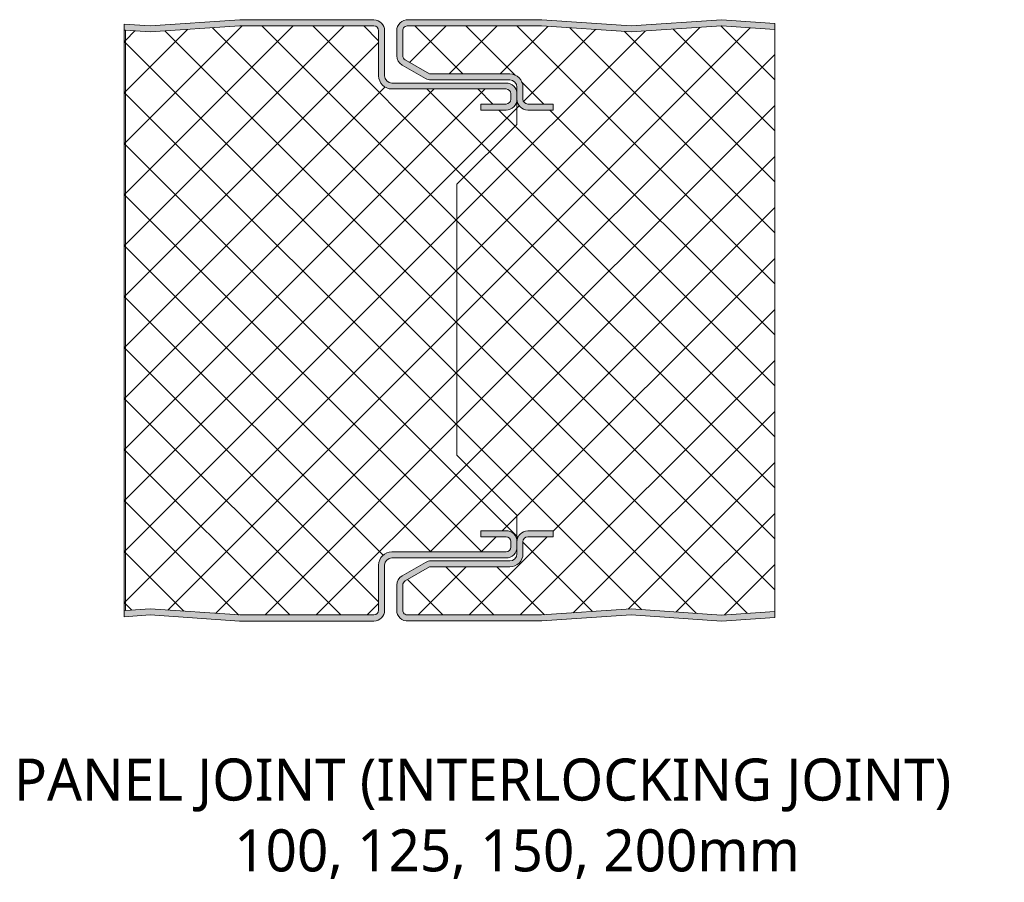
# Model space of a CAD drawing. Header units: millimetres. Extents: x 196 to 3485, y -270 to 1649.
# Tile 10 of 11: x 1798 to 1961, y -247 to -103. Entities that reach past the tile are written whole.
import ezdxf

# ---------------------------------------------------------------- set-up
doc = ezdxf.new("R2010")
doc.units = ezdxf.units.MM
doc.layers.add('A-DETL-GENF', color=92, linetype='Continuous', lineweight=13)
doc.layers.add('G-ANNO-TEXT', color=231, linetype='Continuous', lineweight=9)
doc.styles.add('Yu Gothic_2', font='Yu Gothic.ttf', dxfattribs={"height": 7})
pattern_1 = [(45, (-446.326, 203.047), (-4.24264, 4.24264), []), (135, (-446.326, 203.047), (-4.24264, -4.24264), [])]

# ---------------------------------------------------------------- blocks, each defined once
blk = doc.blocks.new('CR 1100 - SATINLINE - SATINLINE - CR 1100 100mm - JOINT - SATINLINE - SATINLINE-4331292-15 PANEL SIZE AND PROFILE Copy 1 Copy 1 Copy 1 Copy 1 Copy 1 Copy 2 Copy 1 Copy 1 Copy 1 Copy 3')
at = {"layer": 'A-DETL-GENF'}
h = blk.add_hatch(color=256, dxfattribs=at)
h.paths.add_polyline_path([(19.2, -0.01), (41.55, -0.01), (42.01, 0.06), (42.45, 0.24), (42.82, 0.52), (43.11, 0.89), (43.29, 1.33), (43.35, 1.8), (43.35, 9.29), (43.39, 9.61), (43.51, 9.89), (43.7, 10.14), (43.95, 10.33), (44.24, 10.45), (44.55, 10.49), (63.55, 10.49), (64.01, 10.56), (64.45, 10.74), (64.82, 11.02), (65.11, 11.39), (65.29, 11.87), (65.35, 12.29), (65.35, 13.2), (65.28, 13.66), (65.13, 14.04), (64.94, 14.32), (64.75, 14.52), (64.4, 14.77), (63.95, 14.94), (63.55, 14.99), (59.35, 14.99), (59.35, 14), (63.55, 14), (63.75, 13.97), (63.95, 13.89), (64.11, 13.76), (64.24, 13.59), (64.32, 13.4), (64.35, 13.19), (64.35, 12.29), (64.32, 12.09), (64.22, 11.87), (64.11, 11.73), (63.95, 11.6), (63.75, 11.52), (63.55, 11.49), (44.53, 11.49), (43.98, 11.42), (43.45, 11.2), (42.98, 10.83), (42.62, 10.35), (42.42, 9.86), (42.35, 9.29), (42.35, 1.79), (42.32, 1.59), (42.24, 1.39), (42.11, 1.23), (41.94, 1.1), (41.75, 1.02), (41.54, 0.99), (19.23, 1), (4.34, 2), (0, 1.71), (0, 0.71), (4.38, 1), (17.99, 0.08)])
h.paths.add_polyline_path([(59.35, 85), (63.55, 85), (64.01, 85.06), (64.45, 85.24), (64.82, 85.52), (65.11, 85.9), (65.29, 86.33), (65.35, 86.8), (65.35, 87.69), (65.29, 88.16), (65.11, 88.59), (64.82, 88.97), (64.45, 89.25), (64.01, 89.43), (63.55, 89.49), (44.55, 89.49), (44.24, 89.54), (43.95, 89.66), (43.7, 89.85), (43.51, 90.09), (43.39, 90.38), (43.35, 90.69), (43.35, 98.2), (43.29, 98.66), (43.11, 99.09), (42.82, 99.47), (42.45, 99.75), (42.01, 99.93), (41.45, 99.99), (19.24, 99.99), (4.28, 99), (0, 99.28), (0, 98.28), (4.34, 97.99), (19.24, 99), (41.55, 99), (41.75, 98.97), (41.95, 98.89), (42.11, 98.76), (42.24, 98.59), (42.32, 98.4), (42.35, 98.19), (42.35, 90.69), (42.42, 90.13), (42.64, 89.59), (42.99, 89.14), (43.45, 88.79), (43.98, 88.57), (44.55, 88.5), (63.55, 88.5), (63.75, 88.47), (63.95, 88.39), (64.11, 88.26), (64.24, 88.09), (64.32, 87.9), (64.35, 87.69), (64.35, 86.79), (64.32, 86.59), (64.24, 86.39), (64.11, 86.23), (63.94, 86.1), (63.75, 86.02), (63.54, 85.99), (59.35, 85.99)])
h = blk.add_hatch(color=256, dxfattribs=at)
h.paths.add_polyline_path([(99.35, -0.01), (108.22, 0.59), (108.22, 1.59), (99.35, 0.99), (84.35, 2), (69.45, 1), (47.04, 1), (46.86, 1.05), (46.69, 1.14), (46.55, 1.27), (46.44, 1.43), (46.37, 1.61), (46.35, 1.8), (46.35, 5.96), (46.37, 6.16), (46.45, 6.36), (46.58, 6.52), (46.75, 6.65), (50.81, 8.99), (64.15, 8.99), (64.72, 9.07), (65.25, 9.29), (65.7, 9.64), (66.05, 10.09), (66.27, 10.63), (66.35, 11.19), (66.35, 13.19), (66.37, 13.4), (66.45, 13.59), (66.58, 13.76), (66.75, 13.89), (66.94, 13.97), (67.15, 13.99), (71.35, 13.99), (71.35, 14.99), (67.15, 14.99), (66.68, 14.93), (66.25, 14.75), (65.87, 14.47), (65.59, 14.09), (65.4, 13.59), (65.35, 13.19), (65.35, 11.19), (65.31, 10.88), (65.19, 10.59), (65, 10.35), (64.75, 10.16), (64.46, 10.04), (64.15, 9.99), (51.03, 9.99), (50.56, 9.93), (50.13, 9.75), (46.25, 7.51), (45.87, 7.23), (45.59, 6.86), (45.41, 6.42), (45.35, 5.96), (45.35, 1.8), (45.4, 1.38), (45.54, 0.98), (45.78, 0.63), (46.08, 0.34), (46.45, 0.14), (46.86, 0.02), (47.28, 0), (69.49, 0), (84.35, 1)])
h.paths.add_polyline_path([(71.35, 85), (71.35, 86), (67.15, 86), (66.94, 86.02), (66.75, 86.1), (66.58, 86.23), (66.45, 86.4), (66.37, 86.59), (66.35, 86.8), (66.35, 88.8), (66.26, 89.4), (66.05, 89.9), (65.7, 90.35), (65.25, 90.7), (64.72, 90.92), (64.15, 91), (50.81, 91), (46.75, 93.34), (46.58, 93.47), (46.45, 93.64), (46.37, 93.83), (46.35, 94.04), (46.37, 98.39), (46.44, 98.56), (46.55, 98.72), (46.69, 98.85), (46.86, 98.94), (47.04, 98.99), (47.23, 98.99), (69.45, 98.99), (84.35, 97.99), (99.35, 99), (108.22, 98.4), (108.22, 99.4), (99.35, 100), (84.35, 98.99), (69.49, 99.99), (46.86, 99.97), (46.45, 99.86), (46.08, 99.65), (45.78, 99.36), (45.54, 99.01), (45.4, 98.61), (45.35, 98.2), (45.35, 94.04), (45.41, 93.57), (45.59, 93.14), (45.87, 92.76), (46.31, 92.44), (50.13, 90.24), (50.56, 90.06), (51.03, 90), (64.15, 90), (64.46, 89.96), (64.75, 89.84), (65, 89.64), (65.19, 89.4), (65.31, 89.11), (65.35, 88.8), (65.35, 86.79), (65.41, 86.33), (65.6, 85.88), (65.87, 85.52), (66.25, 85.24), (66.68, 85.06), (67.15, 85), (69.01, 85)])
h = blk.add_hatch(dxfattribs=at)
h.set_pattern_fill('FP_8', color=256, style=0, pattern_type=2)
h.set_pattern_definition(pattern_1)
h.paths.add_polyline_path([(41.55, 0.99), (41.55, 1), (41.76, 1.02), (41.95, 1.1), (42.11, 1.23), (42.24, 1.4), (42.32, 1.59), (42.32, 1.59), (42.19, 1.33), (42.11, 1.23), (41.94, 1.1), (41.75, 1.02), (41.55, 1), (19.2, 1), (4.33, 2), (0.25, 1.73), (0.24, 98.26), (0, 98.26), (0, 1.71), (4.51, 1.99), (19.24, 0.99), (41.55, 0.99)])
h.paths.add_polyline_path([(42.35, 9.29), (42.43, 9.89), (42.64, 10.4), (42.99, 10.85), (43.45, 11.2), (43.98, 11.42), (44.55, 11.49), (63.55, 11.5), (63.76, 11.52), (64.01, 11.65), (64.11, 11.73), (64.24, 11.9), (64.32, 12.09), (64.32, 12.09), (64.19, 11.83), (64.11, 11.73), (63.95, 11.6), (63.75, 11.52), (63.55, 11.5), (44.54, 11.49), (43.95, 11.41), (43.44, 11.2), (42.99, 10.85), (42.62, 10.35), (42.42, 9.86), (42.35, 9.3)])
h.paths.add_polyline_path([(65.04, 14.18), (64.95, 14.32), (64.95, 14.29)])
h.paths.add_polyline_path([(64.75, 14.52), (64.67, 14.6), (64.67, 14.58)])
h.paths.add_polyline_path([(64.4, 14.77), (64.33, 14.82), (64.33, 14.8)])
h.paths.add_polyline_path([(63.99, 14.94), (63.95, 14.95), (63.54, 15), (63.55, 14.99), (63.95, 14.94)])
h.paths.add_polyline_path([(63.54, 85.99), (63.55, 86), (63.55, 86), (61.44, 85.99)])
h.paths.add_polyline_path([(64.32, 86.6), (64.32, 86.6), (64.35, 86.79)])
h = blk.add_hatch(dxfattribs=at)
h.set_pattern_fill('FP_8', color=256, style=0, pattern_type=2)
h.set_pattern_definition(pattern_1)
h.paths.add_polyline_path([(41.55, 1), (41.75, 1.02), (41.95, 1.1), (42.11, 1.23), (42.24, 1.4), (42.32, 1.59), (42.35, 1.8), (42.35, 9.3), (42.42, 9.86), (42.64, 10.4), (42.99, 10.85), (43.45, 11.2), (43.98, 11.42), (44.55, 11.5), (63.55, 11.5), (63.75, 11.52), (63.95, 11.6), (64.11, 11.73), (64.24, 11.9), (64.32, 12.09), (64.35, 12.3), (64.35, 13.2), (64.32, 13.4), (64.24, 13.6), (64.11, 13.76), (63.95, 13.89), (63.75, 13.97), (63.55, 14), (59.35, 14), (59.35, 15), (63.55, 15), (63.95, 14.95), (64.33, 14.82), (64.67, 14.6), (64.95, 14.32), (65.17, 13.98), (65.3, 13.59), (65.35, 13.19), (65.35, 17.59), (55.34, 27.6), (55.34, 72.67), (65.35, 82.59), (65.35, 86.8), (65.29, 86.33), (65.09, 85.88), (64.82, 85.52), (64.45, 85.24), (64.01, 85.06), (63.55, 85), (59.35, 85), (59.35, 86), (63.55, 86), (63.75, 86.02), (63.95, 86.1), (64.11, 86.23), (64.24, 86.4), (64.32, 86.59), (64.35, 86.8), (64.35, 87.7), (64.32, 87.9), (64.24, 88.1), (64.11, 88.26), (63.95, 88.39), (63.75, 88.47), (63.55, 88.5), (44.55, 88.5), (43.98, 88.57), (43.45, 88.79), (42.99, 89.14), (42.64, 89.6), (42.42, 90.13), (42.35, 90.7), (42.35, 98.2), (42.32, 98.4), (42.24, 98.6), (42.11, 98.76), (41.95, 98.89), (41.75, 98.97), (41.55, 99), (19.24, 99), (4.34, 97.99), (0.25, 98.26), (0.25, 1.73), (4.34, 2), (19.24, 1), (38.74, 1)])
h = blk.add_hatch(dxfattribs=at)
h.set_pattern_fill('FP_8', color=256, style=0, pattern_type=2)
h.set_pattern_definition(pattern_1)
h.paths.add_polyline_path([(99.35, 0.99), (108.22, 1.59), (108.22, 98.4), (99.24, 98.99), (84.35, 97.99), (69.45, 98.99), (47.04, 98.99), (46.86, 98.94), (46.69, 98.85), (46.55, 98.72), (46.44, 98.56), (46.37, 98.39), (46.35, 98.2), (46.35, 94.04), (46.37, 93.83), (46.45, 93.64), (46.58, 93.47), (46.75, 93.34), (50.81, 91), (64.15, 91), (64.75, 90.91), (65.25, 90.7), (65.7, 90.35), (66.05, 89.9), (66.27, 89.37), (66.35, 88.8), (66.35, 86.8), (66.37, 86.59), (66.5, 86.33), (66.58, 86.23), (66.75, 86.1), (66.94, 86.02), (67.15, 86), (71.35, 86), (71.35, 85), (67.15, 85), (66.68, 85.06), (66.25, 85.24), (65.87, 85.52), (65.59, 85.9), (65.4, 86.4), (65.35, 86.79), (65.35, 82.59), (55.34, 72.67), (55.34, 27.6), (65.35, 17.59), (65.35, 13.19), (65.41, 13.66), (65.59, 14.09), (65.87, 14.47), (66.25, 14.75), (66.68, 14.93), (67.15, 14.99), (71.35, 14.99), (71.35, 13.99), (67.15, 13.99), (66.94, 13.97), (66.75, 13.89), (66.58, 13.76), (66.45, 13.59), (66.37, 13.4), (66.35, 13.19), (66.35, 11.19), (66.26, 10.59), (66.05, 10.09), (65.7, 9.64), (65.22, 9.28), (64.72, 9.07), (64.15, 8.99), (50.81, 8.99), (46.75, 6.65), (46.58, 6.52), (46.45, 6.36), (46.37, 6.16), (46.35, 5.96), (46.37, 1.61), (46.44, 1.43), (46.55, 1.27), (46.69, 1.14), (46.86, 1.05), (47.04, 1), (47.28, 1), (69.49, 1), (84.35, 2), (99.26, 1)])
for p, q in [((19.27, 99.99), (4.34, 98.99)), ((41.55, 99.99), (19.27, 99.99)), ((69.49, 99.99), (47.28, 99.99)), ((84.35, 98.99), (69.49, 99.99)), ((99.35, 100), (84.35, 98.99)), ((108.22, 99.4), (99.35, 100)), ((0, 99.28), (0, 98.28)), ((4.34, 98.99), (0, 99.28)), ((0, 98.28), (0, 1.71)), ((0, 98.28), (0.25, 98.26)), ((4.34, 97.99), (0.25, 98.26)), ((0.25, 98.26), (0.25, 1.73)), ((19.24, 99), (4.34, 97.99)), ((41.55, 99), (19.24, 99)), ((47.23, 98.99), (69.45, 98.99)), ((69.45, 98.99), (84.35, 97.99)), ((84.35, 97.99), (99.35, 99)), ((99.35, 99), (108.22, 98.4)), ((108.22, 98.4), (108.22, 99.4)), ((108.22, 1.59), (108.22, 98.4)), ((42.35, 90.7), (42.35, 98.2)), ((43.35, 90.69), (43.35, 98.19)), ((45.35, 98.2), (45.35, 94.04)), ((46.35, 94.04), (46.35, 98.2)), ((46.25, 92.48), (50.13, 90.24)), ((50.81, 91), (46.75, 93.34)), ((64.15, 91), (50.81, 91)), ((63.55, 89.49), (44.55, 89.49)), ((63.55, 88.5), (44.55, 88.5)), ((51.03, 90), (64.15, 90)), ((65.35, 88.8), (65.35, 87.69)), ((66.35, 86.8), (66.35, 88.8)), ((64.35, 86.8), (64.35, 87.7)), ((65.35, 86.8), (65.35, 87.69)), ((65.35, 82.59), (65.35, 86.8)), ((59.35, 85), (59.35, 86)), ((59.35, 86), (63.55, 86)), ((71.35, 86), (67.15, 86)), ((71.35, 85), (71.35, 86)), ((63.55, 85), (59.35, 85)), ((67.15, 85), (71.35, 85)), ((55.34, 72.67), (65.35, 82.59)), ((55.34, 27.6), (55.34, 72.67)), ((65.35, 17.59), (55.34, 27.6)), ((65.35, 13.19), (65.35, 17.59)), ((59.35, 14), (59.35, 15)), ((59.35, 15), (63.55, 15)), ((71.35, 14.99), (67.15, 14.99)), ((71.35, 13.99), (71.35, 14.99)), ((63.55, 14), (59.35, 14)), ((64.35, 12.3), (64.35, 13.2)), ((65.35, 13.59), (65.35, 13.19)), ((65.35, 12.29), (65.35, 13.19)), ((66.35, 11.19), (66.35, 13.19)), ((67.15, 13.99), (71.35, 13.99)), ((44.55, 11.5), (63.55, 11.5)), ((65.35, 12.29), (65.35, 11.19)), ((44.55, 10.49), (63.55, 10.49)), ((64.15, 9.99), (51.03, 9.99)), ((42.35, 1.8), (42.35, 9.3)), ((43.35, 1.79), (43.35, 9.29)), ((50.13, 9.75), (46.25, 7.51)), ((46.75, 6.65), (50.81, 8.99)), ((50.81, 8.99), (64.15, 8.99)), ((45.35, 5.96), (45.35, 1.8)), ((46.35, 1.8), (46.35, 5.96)), ((0.25, 1.73), (0, 1.71)), ((0, 1.71), (0, 0.71)), ((0.25, 1.73), (4.34, 2)), ((4.34, 2), (19.24, 1)), ((84.35, 2), (69.45, 1)), ((99.35, 0.99), (84.35, 2)), ((0, 0.71), (4.34, 1)), ((4.34, 1), (19.2, -0.01)), ((19.24, 1), (41.55, 1)), ((69.45, 1), (47.23, 1)), ((47.28, 0), (69.49, 0)), ((69.49, 0), (84.35, 1)), ((84.35, 1), (99.35, -0.01)), ((108.22, 1.59), (99.35, 0.99)), ((99.35, -0.01), (108.22, 0.59)), ((108.22, 0.59), (108.22, 1.59)), ((19.2, -0.01), (41.55, -0.01))]:
    blk.add_line(p, q, dxfattribs=at)
for centre, radius, start, end in [((41.55, 98.19), 1.8, 0, 90), ((47.15, 98.2), 1.8, 85.8468, 180), ((41.55, 98.2), 0.8, 0, 90), ((47.15, 98.2), 0.8, 83.7686, 180), ((47.15, 94.04), 1.8, 180, 240), ((47.15, 94.04), 0.8, 180, 240), ((44.55, 90.7), 2.2, 180, 270), ((44.55, 90.69), 1.2, 180, 270), ((51.03, 91.8), 1.8, 240, 270), ((64.15, 88.8), 2.2, 360, 90), ((63.55, 87.69), 1.8, 0, 90), ((63.55, 87.7), 0.8, 0, 90), ((64.15, 88.8), 1.2, 360, 90), ((63.55, 86.8), 1.8, 270, 0), ((63.55, 86.8), 0.8, 270, 0), ((67.15, 86.8), 1.8, 180.0496, 270), ((67.15, 86.8), 0.8, 180, 270), ((63.55, 13.2), 1.8, 359.9633, 90), ((67.15, 13.19), 1.8, 90, 180), ((63.55, 13.2), 0.8, 0, 90), ((67.15, 13.19), 0.8, 90, 180), ((44.55, 9.3), 2.2, 90, 180), ((63.55, 12.3), 0.8, 270, 360), ((63.55, 12.29), 1.8, 270, 0), ((44.55, 9.29), 1.2, 90, 180), ((51.03, 8.19), 1.8, 90, 120), ((64.15, 11.19), 1.2, 270, 0), ((64.15, 11.19), 2.2, 270, 0), ((47.15, 5.96), 1.8, 120, 180), ((47.15, 5.96), 0.8, 120, 180), ((41.55, 1.8), 0.8, 270, 0), ((41.55, 1.79), 1.8, 270, 0), ((47.15, 1.8), 1.8, 180, 274.1532), ((47.15, 1.8), 0.8, 180, 276.2314)]:
    blk.add_arc(centre, radius, start, end, dxfattribs=at)

msp = doc.modelspace()

# ---------------------------------------------------------------- block references
at = {"layer": 'A-DETL-GENF'}
msp.add_blockref('CR 1100 - SATINLINE - SATINLINE - CR 1100 100mm - JOINT - SATINLINE - SATINLINE-4331292-15 PANEL SIZE AND PROFILE Copy 1 Copy 1 Copy 1 Copy 1 Copy 1 Copy 2 Copy 1 Copy 1 Copy 1 Copy 3', (1814.95, -203.05), dxfattribs=at)

# ---------------------------------------------------------------- texts
at = {"layer": 'G-ANNO-TEXT', "color": 7, "char_height": 7, "attachment_point": 1, "style": 'Yu Gothic_2', "bg_fill": 3, "box_fill_scale": 1.25, "bg_fill_color": 9, "bg_fill_true_color": 13158600, "bg_fill_transparency": 0}
for s, insert, width in [('PANEL JOINT (INTERLOCKING JOINT) ', (1796.63, -225.94), 202.3459), ('100, 125, 150, 200mm', (1833.28, -237.72), 110.3122)]:
    msp.add_mtext(s, dxfattribs=dict(at, insert=insert, width=width))

doc.saveas('drawing.dxf')
